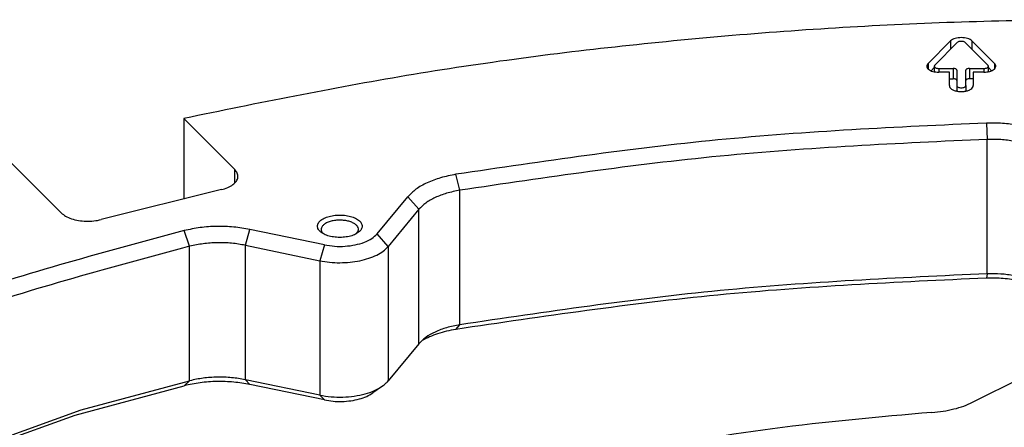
# Model space of a CAD drawing. Header units: inches. Extents: x -343 to 520, y -275 to 283.
# Tile 11 of 42: x -198 to -132, y -132 to -104. Entities that reach past the tile are written whole.
import ezdxf

# ---------------------------------------------------------------- set-up
doc = ezdxf.new("R2010")
doc.units = ezdxf.units.IN
doc.layers.add('1', color=7, linetype='Continuous')

# ---------------------------------------------------------------- blocks, each defined once
blk = doc.blocks.new('E7018-22581_smp_connector_ring__143', base_point=(-216.35, -226.202))
at = {"color": 7, "linetype": 'Continuous'}
blk.add_line((-134.091, -129.917), (-130.761, -128.252), dxfattribs=at)
for points, knots in [([(-136.819, -130.597), (-136.566, -130.573), (-136.07, -130.527), (-135.355, -130.38), (-134.692, -130.189), (-134.286, -130.005), (-134.091, -129.917)], [0, 0, 0, 0, 0.760511, 1.493605, 2.186181, 2.827318, 2.827318, 2.827318, 2.827318]), ([(-136.819, -130.597), (-140.389, -130.912), (-147.439, -131.534), (-157.73, -133.333), (-167.526, -135.657), (-173.727, -137.815), (-176.749, -138.866)], [0, 0, 0, 0, 10.747141, 21.224477, 31.313678, 40.908629, 40.908629, 40.908629, 40.908629])]:
    blk.add_open_spline(points, degree=3, knots=knots, dxfattribs=at)
blk = doc.blocks.new('N2398-62570_port_scale_rf_probe_card_ring__145', base_point=(-216.35, -226.202))
blk.add_blockref('E7018-22581_smp_connector_ring__143', (-216.35, -226.202))
blk = doc.blocks.new('psrf_probe_card_unit__146', base_point=(-216.35, -226.202))
blk.add_blockref('N2398-62570_port_scale_rf_probe_card_ring__145', (-216.35, -226.202))
blk = doc.blocks.new('probecard_stiffener_1__147', base_point=(-277.25, -266.577))
at = {"color": 7, "linetype": 'Continuous'}
for p, q in [((-137.08, -107.22), (-135.566, -105.706)), ((-135.118, -105.817), (-136.633, -107.332)), ((-133.067, -107.332), (-134.582, -105.817)), ((-134.134, -105.706), (-132.62, -107.22)), ((-136.665, -107.497), (-136.869, -107.702)), ((-136.665, -107.399), (-136.665, -107.769)), ((-136.365, -107.549), (-135.4, -107.549)), ((-134.3, -107.549), (-133.335, -107.549)), ((-133.035, -107.769), (-133.035, -107.399)), ((-133.035, -107.497), (-132.831, -107.702)), ((-135.65, -107.799), (-136.365, -107.799)), ((-135.65, -108.699), (-135.65, -107.799)), ((-135.65, -108.242), (-135.4, -108.242)), ((-135.15, -107.674), (-135.15, -108.699)), ((-134.55, -108.699), (-134.55, -107.674)), ((-134.05, -108.242), (-134.3, -108.242)), ((-134.05, -107.799), (-134.05, -108.699)), ((-133.335, -107.799), (-134.05, -107.799)), ((-135.15, -108.699), (-135.15, -109.069)), ((-134.55, -108.699), (-134.55, -109.069)), ((-186.972, -110.902), (-186.972, -116.3)), ((-186.972, -110.902), (-183.553, -114.331)), ((-195.187, -117.231), (-198.606, -113.803)), ((-184.451, -115.672), (-192.505, -117.68)), ((-174.018, -118.639), (-171.95, -116.144)), ((-171.211, -116.99), (-173.279, -119.485)), ((-177.546, -119.37), (-182.537, -118.336)), ((-177.638, -118.61), (-177.621, -118.627)), ((-175.404, -118.628), (-175.365, -118.587)), ((-182.843, -119.398), (-177.852, -120.432)), ((-171.211, -125.996), (-173.279, -128.492)), ((-171.016, -125.791), (-170.988, -125.774)), ((-193.85, -130.428), (-186.578, -128.472)), ((-177.852, -129.439), (-182.843, -128.405)), ((-194.25, -130.775), (-186.936, -128.807)), ((-177.546, -129.762), (-182.537, -128.728)), ((-173.655, -128.832), (-174.308, -129.294)), ((-209.712, -136.144), (-193.85, -130.428)), ((-209.477, -136.262), (-194.25, -130.775))]:
    blk.add_line(p, q, dxfattribs=at)
at = {"color": 1, "linetype": 'Continuous'}
for p, q in [((-135.566, -105.706), (-135.566, -106.265)), ((-134.134, -105.706), (-134.134, -106.265)), ((-137.08, -107.22), (-137.08, -107.57)), ((-136.365, -107.549), (-136.365, -107.799)), ((-135.4, -107.549), (-135.4, -108.242)), ((-134.3, -107.549), (-134.3, -108.242)), ((-133.335, -107.549), (-133.335, -107.799)), ((-132.62, -107.22), (-132.62, -107.57)), ((-133.168, -111.209), (-133.12, -112.301)), ((-133.12, -121.308), (-133.12, -112.301)), ((-183.553, -115.183), (-183.553, -114.331)), ((-168.476, -115.716), (-168.729, -114.644)), ((-171.95, -116.144), (-171.211, -116.99)), ((-168.476, -124.723), (-168.476, -115.716)), ((-171.211, -125.996), (-171.211, -116.99)), ((-186.578, -119.465), (-186.936, -118.414)), ((-182.843, -119.398), (-182.537, -118.336)), ((-173.279, -119.485), (-174.018, -118.639)), ((-186.578, -128.472), (-186.578, -119.465)), ((-182.843, -128.405), (-182.843, -119.398)), ((-177.546, -119.37), (-177.852, -120.432)), ((-173.279, -119.485), (-173.279, -128.492)), ((-177.852, -120.432), (-177.852, -129.439)), ((-133.12, -121.308), (-133.168, -121.601)), ((-168.729, -125.036), (-168.476, -124.723)), ((-186.936, -128.807), (-186.578, -128.472)), ((-182.537, -128.728), (-182.843, -128.405)), ((-177.852, -129.439), (-177.546, -129.762))]:
    blk.add_line(p, q, dxfattribs=at)
at = {"color": 7, "linetype": 'Continuous'}
for points, knots in [([(-62.728, -110.902), (-67.692, -109.886), (-77.745, -107.827), (-93.166, -105.819), (-108.919, -104.559), (-124.85, -104.147), (-140.781, -104.559), (-156.534, -105.819), (-171.955, -107.827), (-182.008, -109.886), (-186.972, -110.902)], [0, 0, 0, 0, 15.195775, 30.775971, 46.616764, 62.589139, 78.561513, 94.402306, 109.982502, 125.178277, 125.178277, 125.178277, 125.178277]), ([(-134.134, -105.706), (-134.175, -105.673), (-134.263, -105.602), (-134.436, -105.537), (-134.635, -105.494), (-134.85, -105.48), (-135.065, -105.494), (-135.264, -105.537), (-135.437, -105.602), (-135.525, -105.673), (-135.566, -105.706)], [0, 0, 0, 0, 0.154592, 0.338558, 0.545377, 0.76452, 0.983662, 1.190481, 1.374447, 1.529039, 1.529039, 1.529039, 1.529039]), ([(-134.582, -105.817), (-134.603, -105.801), (-134.651, -105.766), (-134.745, -105.741), (-134.85, -105.731), (-134.955, -105.741), (-135.049, -105.766), (-135.097, -105.801), (-135.118, -105.817)], [0, 0, 0, 0, 0.0796422, 0.1776573, 0.2863463, 0.3950352, 0.4930503, 0.5726925, 0.5726925, 0.5726925, 0.5726925]), ([(-137.08, -107.22), (-137.106, -107.25), (-137.154, -107.307), (-137.173, -107.419), (-137.132, -107.527), (-137.042, -107.62), (-136.912, -107.696), (-136.75, -107.754), (-136.563, -107.792), (-136.432, -107.797), (-136.365, -107.799)], [0, 0, 0, 0, 0.116866, 0.219335, 0.325153, 0.449948, 0.600019, 0.774032, 0.966095, 1.167765, 1.167765, 1.167765, 1.167765]), ([(-136.633, -107.332), (-136.642, -107.342), (-136.659, -107.362), (-136.663, -107.387), (-136.665, -107.399)], [0, 0, 0, 0, 0.04028857, 0.07567365, 0.07567365, 0.07567365, 0.07567365]), ([(-136.665, -107.399), (-136.659, -107.42), (-136.646, -107.467), (-136.57, -107.512), (-136.476, -107.543), (-136.403, -107.547), (-136.365, -107.549)], [0, 0, 0, 0, 0.0617783, 0.1430013, 0.2456164, 0.3609875, 0.3609875, 0.3609875, 0.3609875]), ([(-135.15, -107.674), (-135.155, -107.657), (-135.166, -107.618), (-135.228, -107.58), (-135.307, -107.554), (-135.368, -107.551), (-135.4, -107.549)], [0, 0, 0, 0, 0.0514819, 0.1191678, 0.2046804, 0.300823, 0.300823, 0.300823, 0.300823]), ([(-134.3, -107.549), (-134.332, -107.551), (-134.393, -107.554), (-134.472, -107.58), (-134.534, -107.618), (-134.545, -107.657), (-134.55, -107.674)], [0, 0, 0, 0, 0.0961426, 0.1816552, 0.2493411, 0.300823, 0.300823, 0.300823, 0.300823]), ([(-133.335, -107.799), (-133.268, -107.797), (-133.137, -107.792), (-132.95, -107.754), (-132.788, -107.696), (-132.658, -107.62), (-132.568, -107.527), (-132.527, -107.419), (-132.546, -107.307), (-132.594, -107.25), (-132.62, -107.22)], [0, 0, 0, 0, 0.201669, 0.393732, 0.567746, 0.717816, 0.842611, 0.948429, 1.050898, 1.167764, 1.167764, 1.167764, 1.167764]), ([(-133.335, -107.549), (-133.297, -107.547), (-133.224, -107.543), (-133.13, -107.512), (-133.054, -107.467), (-133.041, -107.42), (-133.035, -107.399)], [0, 0, 0, 0, 0.1153711, 0.2179862, 0.2992092, 0.3609875, 0.3609875, 0.3609875, 0.3609875]), ([(-133.035, -107.399), (-133.037, -107.387), (-133.041, -107.362), (-133.058, -107.342), (-133.067, -107.332)], [0, 0, 0, 0, 0.03538508, 0.07567365, 0.07567365, 0.07567365, 0.07567365]), ([(-135.15, -108.367), (-135.155, -108.35), (-135.166, -108.31), (-135.228, -108.273), (-135.307, -108.247), (-135.368, -108.244), (-135.4, -108.242)], [0, 0, 0, 0, 0.0514819, 0.1191678, 0.2046804, 0.300823, 0.300823, 0.300823, 0.300823]), ([(-134.3, -108.242), (-134.332, -108.244), (-134.393, -108.247), (-134.472, -108.273), (-134.534, -108.31), (-134.545, -108.35), (-134.55, -108.367)], [0, 0, 0, 0, 0.0961426, 0.1816552, 0.2493411, 0.300823, 0.300823, 0.300823, 0.300823]), ([(-135.65, -108.699), (-135.641, -108.742), (-135.62, -108.839), (-135.489, -108.949), (-135.313, -109.033), (-135.092, -109.087), (-134.85, -109.105), (-134.608, -109.087), (-134.387, -109.033), (-134.211, -108.949), (-134.08, -108.839), (-134.059, -108.742), (-134.05, -108.699)], [0, 0, 0, 0, 0.12966, 0.288864, 0.48674, 0.716878, 0.964865, 1.212853, 1.442991, 1.640867, 1.800071, 1.929731, 1.929731, 1.929731, 1.929731]), ([(-135.15, -108.699), (-135.144, -108.719), (-135.131, -108.767), (-135.056, -108.812), (-134.962, -108.842), (-134.85, -108.853), (-134.738, -108.842), (-134.644, -108.812), (-134.569, -108.767), (-134.556, -108.719), (-134.55, -108.699)], [0, 0, 0, 0, 0.0617783, 0.1430013, 0.2456165, 0.3609876, 0.4763587, 0.5789739, 0.6601969, 0.7219752, 0.7219752, 0.7219752, 0.7219752]), ([(-133.168, -111.209), (-139.179, -111.486), (-151.091, -112.034), (-162.887, -113.779), (-168.729, -114.644)], [0, 0, 0, 0, 18.041602, 35.747438, 35.747438, 35.747438, 35.747438]), ([(-127.55, -113.854), (-127.573, -113.671), (-127.622, -113.284), (-127.988, -112.758), (-128.525, -112.291), (-129.238, -111.891), (-130.093, -111.57), (-131.059, -111.342), (-132.097, -111.208), (-132.808, -111.209), (-133.168, -111.209)], [0, 0, 0, 0, 0.547563, 1.155713, 1.861694, 2.676827, 3.593738, 4.592921, 5.647208, 6.725003, 6.725003, 6.725003, 6.725003]), ([(-133.12, -112.301), (-139.097, -112.576), (-150.94, -113.121), (-162.668, -114.856), (-168.476, -115.716)], [0, 0, 0, 0, 17.937616, 35.541401, 35.541401, 35.541401, 35.541401]), ([(-128.35, -114.547), (-128.37, -114.392), (-128.411, -114.063), (-128.722, -113.617), (-129.178, -113.22), (-129.784, -112.88), (-130.509, -112.607), (-131.329, -112.414), (-132.21, -112.301), (-132.814, -112.301), (-133.12, -112.301)], [0, 0, 0, 0, 0.464912, 0.981266, 1.580684, 2.272778, 3.051287, 3.89965, 4.794799, 5.709908, 5.709908, 5.709908, 5.709908]), ([(-184.451, -115.672), (-184.304, -115.629), (-184.031, -115.549), (-183.685, -115.355), (-183.44, -115.121), (-183.322, -114.846), (-183.364, -114.553), (-183.487, -114.408), (-183.553, -114.331)], [0, 0, 0, 0, 0.456797, 0.851949, 1.179723, 1.454663, 1.717614, 2.017311, 2.017311, 2.017311, 2.017311]), ([(-168.729, -114.644), (-169.075, -114.712), (-169.739, -114.844), (-170.639, -115.184), (-171.4, -115.591), (-171.776, -115.969), (-171.95, -116.144)], [0, 0, 0, 0, 1.056683, 2.024724, 2.880986, 3.616959, 3.616959, 3.616959, 3.616959]), ([(-168.476, -115.716), (-168.77, -115.774), (-169.333, -115.886), (-170.098, -116.175), (-170.744, -116.521), (-171.064, -116.841), (-171.211, -116.99)], [0, 0, 0, 0, 0.897184, 1.719105, 2.446121, 3.071003, 3.071003, 3.071003, 3.071003]), ([(-195.187, -117.231), (-195.093, -117.308), (-194.887, -117.476), (-194.487, -117.634), (-194.024, -117.747), (-193.518, -117.793), (-193.003, -117.78), (-192.669, -117.713), (-192.505, -117.68)], [0, 0, 0, 0, 0.363425, 0.793073, 1.27609, 1.791017, 2.312168, 2.813091, 2.813091, 2.813091, 2.813091]), ([(-175.012, -118.123), (-175.026, -118.049), (-175.057, -117.887), (-175.261, -117.693), (-175.541, -117.538), (-175.899, -117.427), (-176.302, -117.37), (-176.722, -117.37), (-177.126, -117.427), (-177.482, -117.538), (-177.766, -117.693), (-177.96, -117.887), (-178.036, -118.123), (-177.96, -118.358), (-177.766, -118.552), (-177.482, -118.708), (-177.126, -118.818), (-176.722, -118.875), (-176.302, -118.875), (-175.899, -118.818), (-175.541, -118.708), (-175.261, -118.552), (-175.057, -118.358), (-175.026, -118.196), (-175.012, -118.123)], [0, 0, 0, 0, 0.219862, 0.48285, 0.805647, 1.182902, 1.596944, 2.023888, 2.43793, 2.815186, 3.137982, 3.400971, 3.620832, 3.840694, 4.103682, 4.426479, 4.803735, 5.217776, 5.644721, 6.058762, 6.436018, 6.758815, 7.021803, 7.241665, 7.241665, 7.241665, 7.241665]), ([(-182.537, -118.336), (-182.898, -118.274), (-183.631, -118.149), (-184.751, -118.12), (-185.863, -118.188), (-186.583, -118.34), (-186.936, -118.414)], [0, 0, 0, 0, 1.098384, 2.228837, 3.352853, 4.432451, 4.432451, 4.432451, 4.432451]), ([(-176.487, -117.714), (-176.592, -117.717), (-176.799, -117.722), (-177.093, -117.779), (-177.351, -117.867), (-177.559, -117.985), (-177.704, -118.129), (-177.774, -118.296), (-177.75, -118.473), (-177.677, -118.563), (-177.638, -118.61)], [0, 0, 0, 0, 0.31652, 0.619077, 0.894163, 1.132111, 1.330174, 1.497296, 1.657282, 1.838448, 1.838448, 1.838448, 1.838448]), ([(-175.365, -118.587), (-175.331, -118.541), (-175.267, -118.452), (-175.254, -118.282), (-175.325, -118.124), (-175.465, -117.987), (-175.663, -117.872), (-175.909, -117.785), (-176.189, -117.728), (-176.386, -117.719), (-176.487, -117.714)], [0, 0, 0, 0, 0.16982, 0.322819, 0.48456, 0.675472, 0.903183, 1.165397, 1.453819, 1.756729, 1.756729, 1.756729, 1.756729]), ([(-186.936, -118.414), (-192.196, -119.828), (-202.413, -122.572), (-212.194, -126.603), (-216.939, -128.559)], [0, 0, 0, 0, 16.322118, 31.700691, 31.700691, 31.700691, 31.700691]), ([(-177.546, -119.37), (-177.319, -119.407), (-176.861, -119.481), (-176.165, -119.475), (-175.492, -119.39), (-174.889, -119.217), (-174.378, -118.985), (-174.131, -118.747), (-174.018, -118.639)], [0, 0, 0, 0, 0.686908, 1.391749, 2.078656, 2.713992, 3.271217, 3.737427, 3.737427, 3.737427, 3.737427]), ([(-186.578, -119.465), (-191.808, -120.87), (-201.966, -123.599), (-211.69, -127.607), (-216.408, -129.551)], [0, 0, 0, 0, 16.228042, 31.517978, 31.517978, 31.517978, 31.517978]), ([(-182.843, -119.398), (-183.15, -119.346), (-183.772, -119.24), (-184.723, -119.215), (-185.667, -119.273), (-186.278, -119.402), (-186.578, -119.465)], [0, 0, 0, 0, 0.932591, 1.892409, 2.846762, 3.763402, 3.763402, 3.763402, 3.763402]), ([(-177.852, -120.432), (-177.633, -120.47), (-177.19, -120.547), (-176.512, -120.576), (-175.835, -120.544), (-175.183, -120.446), (-174.58, -120.288), (-174.052, -120.073), (-173.606, -119.818), (-173.383, -119.591), (-173.279, -119.485)], [0, 0, 0, 0, 0.664085, 1.347729, 2.031372, 2.695457, 3.321798, 3.895092, 4.404783, 4.847669, 4.847669, 4.847669, 4.847669]), ([(-133.12, -121.308), (-139.097, -121.583), (-150.94, -122.128), (-162.668, -123.863), (-168.476, -124.723)], [0, 0, 0, 0, 17.937616, 35.541401, 35.541401, 35.541401, 35.541401]), ([(-128.35, -123.554), (-128.37, -123.398), (-128.411, -123.07), (-128.722, -122.623), (-129.178, -122.226), (-129.784, -121.887), (-130.509, -121.614), (-131.329, -121.421), (-132.21, -121.307), (-132.814, -121.308), (-133.12, -121.308)], [0, 0, 0, 0, 0.464912, 0.981266, 1.580684, 2.272778, 3.051287, 3.89965, 4.794799, 5.709908, 5.709908, 5.709908, 5.709908]), ([(-133.168, -121.601), (-139.179, -121.878), (-151.091, -122.426), (-162.887, -124.171), (-168.729, -125.036)], [0, 0, 0, 0, 18.041602, 35.747438, 35.747438, 35.747438, 35.747438]), ([(-129.064, -122.392), (-129.352, -122.264), (-129.957, -121.994), (-130.962, -121.753), (-132.045, -121.602), (-132.79, -121.602), (-133.168, -121.601)], [0, 0, 0, 0, 0.944686, 1.983702, 3.08657, 4.21709, 4.21709, 4.21709, 4.21709]), ([(-168.476, -124.723), (-168.77, -124.781), (-169.333, -124.893), (-170.098, -125.182), (-170.744, -125.527), (-171.064, -125.848), (-171.211, -125.996)], [0, 0, 0, 0, 0.897184, 1.719105, 2.446121, 3.071003, 3.071003, 3.071003, 3.071003]), ([(-168.729, -125.036), (-168.941, -125.075), (-169.354, -125.152), (-169.945, -125.322), (-170.492, -125.521), (-170.826, -125.692), (-170.988, -125.774)], [0, 0, 0, 0, 0.644325, 1.260859, 1.84323, 2.386354, 2.386354, 2.386354, 2.386354]), ([(-182.537, -128.728), (-182.898, -128.667), (-183.631, -128.541), (-184.751, -128.512), (-185.863, -128.58), (-186.583, -128.732), (-186.936, -128.807)], [0, 0, 0, 0, 1.098384, 2.228837, 3.352853, 4.432451, 4.432451, 4.432451, 4.432451]), ([(-182.843, -128.405), (-183.15, -128.353), (-183.772, -128.246), (-184.723, -128.221), (-185.667, -128.279), (-186.278, -128.408), (-186.578, -128.472)], [0, 0, 0, 0, 0.932591, 1.892409, 2.846762, 3.763402, 3.763402, 3.763402, 3.763402]), ([(-173.655, -128.832), (-173.584, -128.78), (-173.447, -128.678), (-173.333, -128.552), (-173.279, -128.492)], [0, 0, 0, 0, 0.2647074, 0.5083512, 0.5083512, 0.5083512, 0.5083512]), ([(-177.852, -129.439), (-177.601, -129.481), (-177.092, -129.567), (-176.316, -129.582), (-175.55, -129.521), (-174.833, -129.372), (-174.19, -129.158), (-173.825, -128.936), (-173.655, -128.832)], [0, 0, 0, 0, 0.761826, 1.545603, 2.321925, 3.06206, 3.740712, 4.339296, 4.339296, 4.339296, 4.339296]), ([(-177.546, -129.762), (-177.352, -129.795), (-176.96, -129.861), (-176.361, -129.873), (-175.77, -129.825), (-175.217, -129.71), (-174.721, -129.546), (-174.44, -129.375), (-174.308, -129.294)], [0, 0, 0, 0, 0.587694, 1.192322, 1.791199, 2.36216, 2.885692, 3.347456, 3.347456, 3.347456, 3.347456])]:
    blk.add_open_spline(points, degree=3, knots=knots, dxfattribs=at)
blk = doc.blocks.new('probe_card_stiffener_E7018-24155__148', base_point=(-277.25, -266.577))
blk.add_blockref('probecard_stiffener_1__147', (-277.25, -266.577))
blk = doc.blocks.new('probe_card_stiffner_assy_E7018-64155__150', base_point=(-277.25, -266.577))
blk.add_blockref('probe_card_stiffener_E7018-24155__148', (-277.25, -266.577))
blk = doc.blocks.new('probe_card_assy__152', base_point=(-277.25, -266.577))
for name, p in [('probe_card_stiffner_assy_E7018-64155__150', (-277.25, -266.577)), ('psrf_probe_card_unit__146', (-216.35, -226.202))]:
    blk.add_blockref(name, p)
blk = doc.blocks.new('gen2', base_point=(-124.85, -182))
blk.add_blockref('probe_card_assy__152', (-277.25, -266.577))
blk = doc.blocks.new('1')
blk.add_blockref('gen2', (-124.85, -182))

msp = doc.modelspace()

# ---------------------------------------------------------------- block references
at = {"layer": '1'}
msp.add_blockref('1', (0, 0), dxfattribs=at)

doc.saveas('drawing.dxf')
